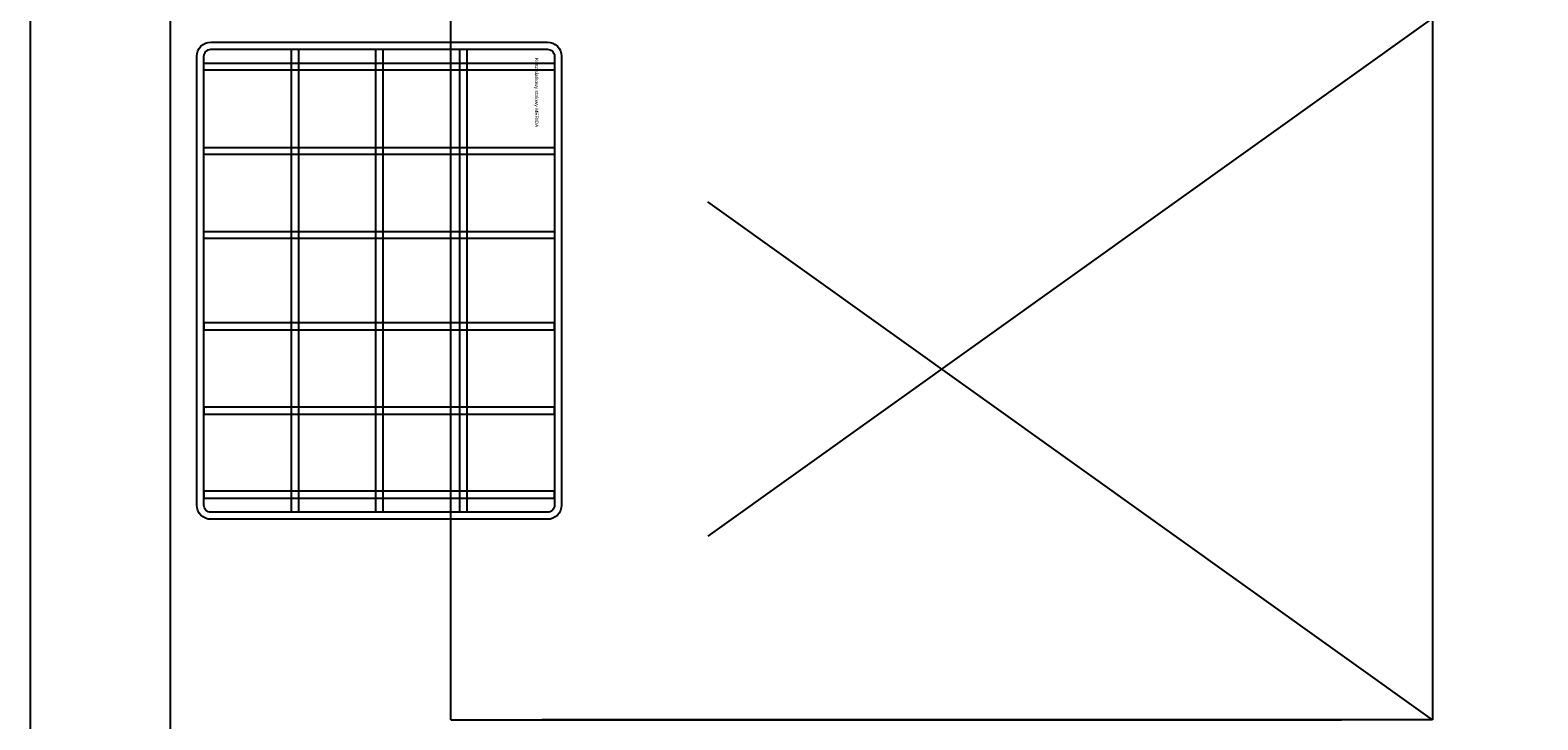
# Model space of a CAD drawing. Header units: millimetres. Extents: x 6161 to 8965, y -9035 to -5431.
# Tile 135 of 256: x 6509 to 6616, y -6674 to -6625. Entities that reach past the tile are written whole.
import ezdxf

# ---------------------------------------------------------------- set-up
doc = ezdxf.new("R2010")
doc.units = ezdxf.units.MM
doc.linetypes.add('DASHED', pattern=[19.05, 12.7, -6.35])
doc.layers.add('Wyposazenie Wew - Urzadzenia Sanitarne', color=6, linetype='Continuous')
doc.layers.add('Ściany', color=7, linetype='Continuous')
doc.styles.get("Standard").update_dxf_attribs({"font": 'arial.ttf'})

# ---------------------------------------------------------------- blocks, each defined once
blk = doc.blocks.new('Modul_MOP')
at = {"color": 9, "linetype": 'DASHED', "ltscale": 5, "true_color": 0xb8b8b8}
blk.add_lwpolyline([(-35, -55), (-35, -105), (35, -105), (35, -55), (-35, -55), (35, -105), (-35, -105), (35, -55)], dxfattribs=at)
blk = doc.blocks.new('Kosz_MERIDA')
for points in [[(1, 0), (33, 0, -0.414214), (34, -1), (34, -25, -0.414214), (33, -26), (1, -26, -0.414214), (0, -25), (0, -1, -0.414214)], [(1, -0.5), (33, -0.5, -0.414214), (33.5, -1), (33.5, -25, -0.414214), (33, -25.5), (1, -25.5, -0.414214), (0.5, -25), (0.5, -1, -0.414214)]]:
    blk.add_lwpolyline(points, format="xyb", close=True)
at = {"color": 9, "true_color": 0xb8b8b8}
for points in [[(1.5, -0.5), (2, -0.5), (2, -25.5), (1.5, -25.5)], [(7.5, -0.5), (8, -0.5), (8, -25.5), (7.5, -25.5)], [(13.5, -0.5), (14, -0.5), (14, -25.5), (13.5, -25.5)], [(20.5, -0.5), (20, -0.5), (20, -25.5), (20.5, -25.5)], [(26.5, -0.5), (26, -0.5), (26, -25.5), (26.5, -25.5)], [(32.5, -0.5), (32, -0.5), (32, -25.5), (32.5, -25.5)], [(0.5, -6.75), (33.5, -6.75), (33.5, -7.25), (0.5, -7.25)], [(0.5, -12.75), (33.5, -12.75), (33.5, -13.25), (0.5, -13.25)], [(0.5, -18.75), (33.5, -18.75), (33.5, -19.25), (0.5, -19.25)]]:
    blk.add_lwpolyline(points, close=True, dxfattribs=at)
at = {"insert": (1.13, -1.65), "char_height": 0.25, "width": 10.4, "attachment_point": 1}
blk.add_mtext('Kosz siatkowy stalowy MERIDA', dxfattribs=at)

msp = doc.modelspace()

# ---------------------------------------------------------------- linework, layer by layer
at = {"layer": 'Ściany'}
for points in [[(7339.03, -6593.82), (7023.83, -6593.82), (7023.83, -6448.82), (7013.83, -6448.82), (7013.83, -6558.82), (6518.83, -6558.82), (6518.83, -6448.82), (6508.83, -6448.82), (6508.83, -6678.82)], [(6518.83, -6678.82), (6518.83, -6568.82), (7013.83, -6568.82), (7013.83, -6788.82)]]:
    msp.add_lwpolyline(points, dxfattribs=at)

# ---------------------------------------------------------------- block references
at = {"layer": 'Wyposazenie Wew - Urzadzenia Sanitarne', "xscale": -1}
msp.add_blockref('Modul_MOP', (6573.83, -6568.82), dxfattribs=at)
at = {"layer": 'Wyposazenie Wew - Urzadzenia Sanitarne', "rotation": 269.9999999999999}
msp.add_blockref('Kosz_MERIDA', (6546.72, -6625.53), dxfattribs=at)

doc.saveas('drawing.dxf')
